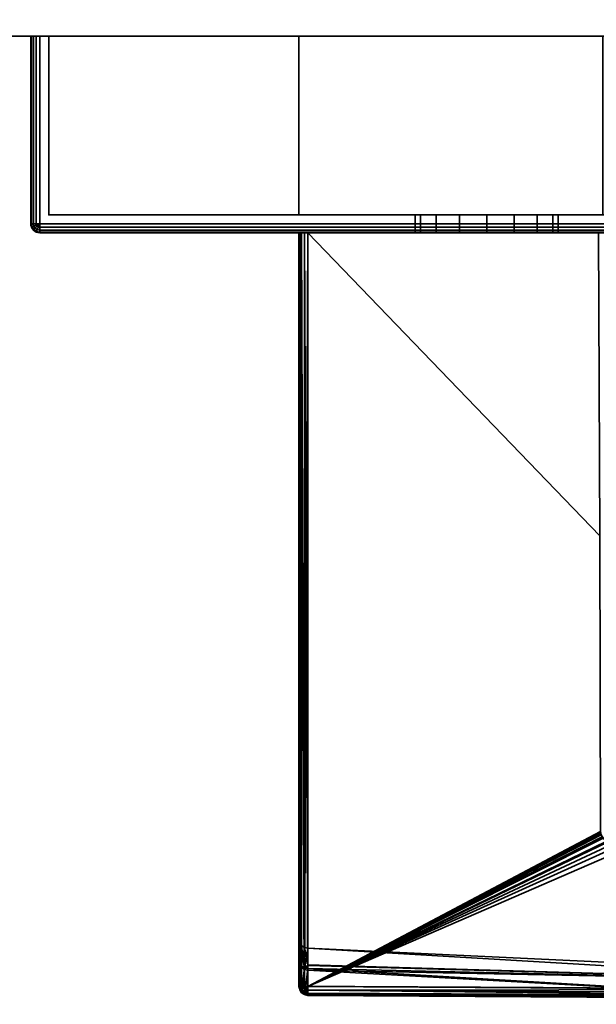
# Model space of a CAD drawing. Header units: millimetres. Extents: x -322 to 8072, y -96 to 57.
# Tile 41 of 256: x 1220 to 1252, y -93 to -38. Entities that reach past the tile are written whole.
import ezdxf

# ---------------------------------------------------------------- set-up
doc = ezdxf.new("R2010")
doc.units = ezdxf.units.MM
doc.layers.add('151', color=7, linetype='Continuous', true_color=0xffffff)

# ---------------------------------------------------------------- blocks, each defined once
blk = doc.blocks.new('UG_SURFACE_012')
at = {"layer": '151', "color": 252, "linetype": 'Continuous', "lineweight": 35}
for points in [[(1128, -26, 2030), (1128, -39.3, 2030), (1872, -39.3, 2030), (1872, -26, 2030)], [(1128, -37.3), (1872, -37.3), (1872, -39.3, 2), (1128, -39.3, 2)], [(1128, -39.3, 2030), (1128, -39.3, 2), (1258, -39.3, 1412), (1258, -39.3, 1900)], [(1128, -39.3, 2), (1872, -39.3, 2), (1742, -39.3, 1412), (1500, -39.3, 1412)], [(1500, -39.3, 1412), (1258, -39.3, 1412), (1128, -39.3, 2)], [(1258, -39.3, 1900), (1742, -39.3, 1900), (1872, -39.3, 2030), (1128, -39.3, 2030)]]:
    blk.add_3dface(points, dxfattribs=at)
blk = doc.blocks.new('UG_SURFACE_021')
at = {"layer": '151', "color": 251, "linetype": 'Continuous', "lineweight": 35}
for points in [[(1220.538, -39.3, 999.809), (1220.538, -49.8, 999.809), (1220.5, -49.8, 1000), (1220.5, -39.3, 1000)], [(1220.5, -49.8, 1050), (1220.5, -39.3, 1050), (1220.5, -39.3, 1000), (1220.5, -49.8, 1000)], [(1220.5, -39.3, 1050), (1220.5, -49.8, 1050), (1220.538, -49.8, 1050.191), (1220.538, -39.3, 1050.191)], [(1221.5, -39.3, 1000.5), (1220.647, -39.3, 999.646), (1220.538, -39.3, 999.809), (1220.5, -39.3, 1000)], [(1220.5, -39.3, 1000), (1220.5, -39.3, 1050), (1221.5, -39.3, 1049.5), (1221.5, -39.3, 1000.5)], [(1220.5, -39.3, 1050), (1220.538, -39.3, 1050.191), (1220.647, -39.3, 1050.354), (1221.5, -39.3, 1049.5)], [(1220.647, -39.3, 999.646), (1220.647, -49.8, 999.646), (1220.538, -49.8, 999.809), (1220.538, -39.3, 999.809)], [(1220.538, -39.3, 1050.191), (1220.538, -49.8, 1050.191), (1220.647, -49.8, 1050.354), (1220.647, -39.3, 1050.354)], [(1220.809, -39.3, 999.538), (1220.809, -49.8, 999.538), (1220.647, -49.8, 999.646), (1220.647, -39.3, 999.646)], [(1220.647, -39.3, 1050.354), (1220.647, -49.8, 1050.354), (1220.809, -49.8, 1050.462), (1220.809, -39.3, 1050.462)], [(1221, -39.3, 999.5), (1220.809, -39.3, 999.538), (1220.647, -39.3, 999.646), (1221.5, -39.3, 1000.5)], [(1221.5, -39.3, 1049.5), (1220.647, -39.3, 1050.354), (1220.809, -39.3, 1050.462), (1221, -39.3, 1050.5)], [(1221, -39.3, 999.5), (1221, -49.8, 999.5), (1220.809, -49.8, 999.538), (1220.809, -39.3, 999.538)], [(1220.809, -39.3, 1050.462), (1220.809, -49.8, 1050.462), (1221, -49.8, 1050.5), (1221, -39.3, 1050.5)], [(1271, -39.3, 999.5), (1271, -49.8, 999.5), (1221, -49.8, 999.5), (1221, -39.3, 999.5)], [(1271, -49.8, 1050.5), (1271, -39.3, 1050.5), (1221, -39.3, 1050.5), (1221, -49.8, 1050.5)], [(1221.5, -39.3, 1000.5), (1270.5, -39.3, 1000.5), (1271, -39.3, 999.5), (1221, -39.3, 999.5)], [(1270.5, -39.3, 1049.5), (1221.5, -39.3, 1049.5), (1221, -39.3, 1050.5), (1271, -39.3, 1050.5)], [(1221.5, -39.3, 1049.5), (1221.5, -49.3, 1049.5), (1221.5, -49.3, 1000.5), (1221.5, -39.3, 1000.5)], [(1270.5, -39.3, 1049.5), (1270.5, -49.3, 1049.5), (1221.5, -49.3, 1049.5), (1221.5, -39.3, 1049.5)], [(1221.5, -39.3, 1000.5), (1221.5, -49.3, 1000.5), (1270.5, -49.3, 1000.5), (1270.5, -39.3, 1000.5)], [(1221.5, -49.3, 1000.5), (1221.5, -49.3, 1049.5), (1242, -49.3, 1032), (1242, -49.3, 1018)], [(1270.5, -49.3, 1000.5), (1221.5, -49.3, 1000.5), (1246, -49.3, 1014), (1247.531, -49.3, 1014.305)], [(1221.5, -49.3, 1000.5), (1243.172, -49.3, 1015.172), (1244.469, -49.3, 1014.305)], [(1221.5, -49.3, 1049.5), (1242.304, -49.3, 1033.531), (1242, -49.3, 1032)], [(1244.469, -49.3, 1014.305), (1246, -49.3, 1014), (1221.5, -49.3, 1000.5)], [(1242, -49.3, 1018), (1242.304, -49.3, 1016.469), (1221.5, -49.3, 1000.5)], [(1221.5, -49.3, 1049.5), (1243.172, -49.3, 1034.828), (1242.304, -49.3, 1033.531)], [(1242.304, -49.3, 1016.469), (1243.172, -49.3, 1015.172), (1221.5, -49.3, 1000.5)], [(1221.5, -49.3, 1049.5), (1246, -49.3, 1036), (1244.469, -49.3, 1035.696)], [(1244.469, -49.3, 1035.696), (1243.172, -49.3, 1034.828), (1221.5, -49.3, 1049.5)], [(1247.531, -49.3, 1035.696), (1246, -49.3, 1036), (1221.5, -49.3, 1049.5), (1270.5, -49.3, 1049.5)], [(1242, -49.3, 1018), (1242, -50.3, 1018), (1242.304, -50.3, 1016.469), (1242.304, -49.3, 1016.469)], [(1242.304, -49.3, 1033.531), (1242.304, -50.3, 1033.531), (1242, -50.3, 1032), (1242, -49.3, 1032)], [(1242, -49.3, 1032), (1242, -50.3, 1032), (1242, -50.3, 1018), (1242, -49.3, 1018)], [(1242.304, -49.3, 1016.469), (1242.304, -50.3, 1016.469), (1243.172, -50.3, 1015.172), (1243.172, -49.3, 1015.172)], [(1243.172, -49.3, 1034.828), (1243.172, -50.3, 1034.828), (1242.304, -50.3, 1033.531), (1242.304, -49.3, 1033.531)], [(1243.172, -49.3, 1015.172), (1243.172, -50.3, 1015.172), (1244.469, -50.3, 1014.305), (1244.469, -49.3, 1014.305)], [(1244.469, -49.3, 1035.696), (1244.469, -50.3, 1035.696), (1243.172, -50.3, 1034.828), (1243.172, -49.3, 1034.828)], [(1244.469, -49.3, 1014.305), (1244.469, -50.3, 1014.305), (1246, -50.3, 1014), (1246, -49.3, 1014)], [(1246, -49.3, 1036), (1246, -50.3, 1036), (1244.469, -50.3, 1035.696), (1244.469, -49.3, 1035.696)], [(1246, -49.3, 1014), (1246, -50.3, 1014), (1247.531, -50.3, 1014.305), (1247.531, -49.3, 1014.305)], [(1247.531, -49.3, 1035.696), (1247.531, -50.3, 1035.696), (1246, -50.3, 1036), (1246, -49.3, 1036)], [(1270.5, -49.3, 1049.5), (1248.828, -49.3, 1034.828), (1247.531, -49.3, 1035.696)], [(1247.531, -49.3, 1014.305), (1248.828, -49.3, 1015.172), (1270.5, -49.3, 1000.5)], [(1247.531, -49.3, 1014.305), (1247.531, -50.3, 1014.305), (1248.828, -50.3, 1015.172), (1248.828, -49.3, 1015.172)], [(1248.828, -49.3, 1034.828), (1248.828, -50.3, 1034.828), (1247.531, -50.3, 1035.696), (1247.531, -49.3, 1035.696)], [(1270.5, -49.3, 1000.5), (1248.828, -49.3, 1015.172), (1249.696, -49.3, 1016.469)], [(1249.696, -49.3, 1033.531), (1248.828, -49.3, 1034.828), (1270.5, -49.3, 1049.5)], [(1248.828, -49.3, 1015.172), (1248.828, -50.3, 1015.172), (1249.696, -50.3, 1016.469), (1249.696, -49.3, 1016.469)], [(1249.696, -49.3, 1033.531), (1249.696, -50.3, 1033.531), (1248.828, -50.3, 1034.828), (1248.828, -49.3, 1034.828)], [(1270.5, -49.3, 1000.5), (1249.696, -49.3, 1016.469), (1250, -49.3, 1018)], [(1250, -49.3, 1032), (1249.696, -49.3, 1033.531), (1270.5, -49.3, 1049.5)], [(1249.696, -49.3, 1016.469), (1249.696, -50.3, 1016.469), (1250, -50.3, 1018), (1250, -49.3, 1018)], [(1250, -49.3, 1032), (1250, -50.3, 1032), (1249.696, -50.3, 1033.531), (1249.696, -49.3, 1033.531)], [(1270.5, -49.3, 1049.5), (1270.5, -49.3, 1000.5), (1250, -49.3, 1018), (1250, -49.3, 1032)], [(1250, -49.3, 1018), (1250, -50.3, 1018), (1250, -50.3, 1032), (1250, -49.3, 1032)], [(1220.538, -49.991, 1000), (1220.5, -49.8, 1000), (1220.538, -49.8, 999.809), (1220.573, -49.977, 999.809)], [(1220.538, -49.991, 1000), (1220.538, -49.991, 1050), (1220.5, -49.8, 1050), (1220.5, -49.8, 1000)], [(1220.573, -49.977, 1050.191), (1220.538, -49.8, 1050.191), (1220.5, -49.8, 1050), (1220.538, -49.991, 1050)], [(1220.573, -49.977, 999.809), (1220.538, -49.8, 999.809), (1220.647, -49.8, 999.646), (1220.673, -49.935, 999.646)], [(1220.673, -49.935, 1050.354), (1220.647, -49.8, 1050.354), (1220.538, -49.8, 1050.191), (1220.573, -49.977, 1050.191)], [(1220.647, -50.154, 1000), (1220.538, -49.991, 1000), (1220.573, -49.977, 999.809), (1220.673, -50.127, 999.809)], [(1220.673, -50.127, 1050.191), (1220.573, -49.977, 1050.191), (1220.538, -49.991, 1050), (1220.647, -50.154, 1050)], [(1220.647, -50.154, 1000), (1220.647, -50.154, 1050), (1220.538, -49.991, 1050), (1220.538, -49.991, 1000)], [(1220.673, -50.127, 999.809), (1220.573, -49.977, 999.809), (1220.673, -49.935, 999.646), (1220.75, -50.05, 999.646)], [(1220.75, -50.05, 1050.354), (1220.673, -49.935, 1050.354), (1220.573, -49.977, 1050.191), (1220.673, -50.127, 1050.191)], [(1220.673, -49.935, 999.646), (1220.647, -49.8, 999.646), (1220.809, -49.8, 999.538), (1220.823, -49.873, 999.538)], [(1220.823, -49.873, 1050.462), (1220.809, -49.8, 1050.462), (1220.647, -49.8, 1050.354), (1220.673, -49.935, 1050.354)], [(1220.75, -50.05, 999.646), (1220.673, -49.935, 999.646), (1220.823, -49.873, 999.538), (1220.865, -49.935, 999.538)], [(1220.865, -49.935, 1050.462), (1220.823, -49.873, 1050.462), (1220.673, -49.935, 1050.354), (1220.75, -50.05, 1050.354)], [(1220.823, -50.227, 999.809), (1220.673, -50.127, 999.809), (1220.75, -50.05, 999.646), (1220.865, -50.127, 999.646)], [(1220.865, -50.127, 1050.354), (1220.75, -50.05, 1050.354), (1220.673, -50.127, 1050.191), (1220.823, -50.227, 1050.191)], [(1220.865, -50.127, 999.646), (1220.75, -50.05, 999.646), (1220.865, -49.935, 999.538), (1220.927, -49.977, 999.538)], [(1220.927, -49.977, 1050.462), (1220.865, -49.935, 1050.462), (1220.75, -50.05, 1050.354), (1220.865, -50.127, 1050.354)], [(1220.823, -49.873, 999.538), (1220.809, -49.8, 999.538), (1221, -49.8, 999.5)], [(1221, -49.8, 1050.5), (1220.809, -49.8, 1050.462), (1220.823, -49.873, 1050.462)], [(1220.865, -49.935, 999.538), (1220.823, -49.873, 999.538), (1221, -49.8, 999.5)], [(1221, -49.8, 1050.5), (1220.823, -49.873, 1050.462), (1220.865, -49.935, 1050.462)], [(1220.927, -49.977, 999.538), (1220.865, -49.935, 999.538), (1221, -49.8, 999.5)], [(1221, -49.8, 1050.5), (1220.865, -49.935, 1050.462), (1220.927, -49.977, 1050.462)], [(1221, -50.154, 999.646), (1220.865, -50.127, 999.646), (1220.927, -49.977, 999.538), (1221, -49.991, 999.538)], [(1221, -49.991, 1050.462), (1220.927, -49.977, 1050.462), (1220.865, -50.127, 1050.354), (1221, -50.154, 1050.354)], [(1221, -49.991, 999.538), (1220.927, -49.977, 999.538), (1221, -49.8, 999.5)], [(1221, -49.8, 1050.5), (1220.927, -49.977, 1050.462), (1221, -49.991, 1050.462)], [(1271, -49.991, 999.538), (1221, -49.991, 999.538), (1221, -49.8, 999.5), (1271, -49.8, 999.5)], [(1221, -49.991, 1050.462), (1271, -49.991, 1050.462), (1271, -49.8, 1050.5), (1221, -49.8, 1050.5)], [(1271, -50.154, 999.646), (1221, -50.154, 999.646), (1221, -49.991, 999.538), (1271, -49.991, 999.538)], [(1221, -50.154, 1050.354), (1271, -50.154, 1050.354), (1271, -49.991, 1050.462), (1221, -49.991, 1050.462)], [(1220.809, -50.262, 1000), (1220.647, -50.154, 1000), (1220.673, -50.127, 999.809), (1220.823, -50.227, 999.809)], [(1220.823, -50.227, 1050.191), (1220.673, -50.127, 1050.191), (1220.647, -50.154, 1050), (1220.809, -50.262, 1050)], [(1220.809, -50.262, 1000), (1220.809, -50.262, 1050), (1220.647, -50.154, 1050), (1220.647, -50.154, 1000)], [(1221, -50.3, 1000), (1220.809, -50.262, 1000), (1220.823, -50.227, 999.809), (1221, -50.262, 999.809)], [(1221, -50.262, 1050.191), (1220.823, -50.227, 1050.191), (1220.809, -50.262, 1050), (1221, -50.3, 1050)], [(1221, -50.3, 1000), (1221, -50.3, 1050), (1220.809, -50.262, 1050), (1220.809, -50.262, 1000)], [(1221, -50.262, 999.809), (1220.823, -50.227, 999.809), (1220.865, -50.127, 999.646), (1221, -50.154, 999.646)], [(1221, -50.154, 1050.354), (1220.865, -50.127, 1050.354), (1220.823, -50.227, 1050.191), (1221, -50.262, 1050.191)], [(1271, -50.262, 999.809), (1221, -50.262, 999.809), (1221, -50.154, 999.646), (1271, -50.154, 999.646)], [(1221, -50.262, 1050.191), (1271, -50.262, 1050.191), (1271, -50.154, 1050.354), (1221, -50.154, 1050.354)], [(1271, -50.3, 1000), (1221, -50.3, 1000), (1221, -50.262, 999.809), (1271, -50.262, 999.809)], [(1221, -50.3, 1050), (1271, -50.3, 1050), (1271, -50.262, 1050.191), (1221, -50.262, 1050.191)], [(1221, -50.3, 1050), (1221, -50.3, 1000), (1242, -50.3, 1018), (1242, -50.3, 1032)], [(1271, -50.3, 1050), (1221, -50.3, 1050), (1246, -50.3, 1036), (1247.531, -50.3, 1035.696)], [(1221, -50.3, 1050), (1243.172, -50.3, 1034.828), (1244.469, -50.3, 1035.696)], [(1221, -50.3, 1000), (1242.304, -50.3, 1016.469), (1242, -50.3, 1018)], [(1244.469, -50.3, 1035.696), (1246, -50.3, 1036), (1221, -50.3, 1050)], [(1242, -50.3, 1032), (1242.304, -50.3, 1033.531), (1221, -50.3, 1050)], [(1221, -50.3, 1000), (1243.172, -50.3, 1015.172), (1242.304, -50.3, 1016.469)], [(1242.304, -50.3, 1033.531), (1243.172, -50.3, 1034.828), (1221, -50.3, 1050)], [(1221, -50.3, 1000), (1271, -50.3, 1000), (1246, -50.3, 1014), (1244.469, -50.3, 1014.305)], [(1244.469, -50.3, 1014.305), (1243.172, -50.3, 1015.172), (1221, -50.3, 1000)], [(1247.531, -50.3, 1014.305), (1246, -50.3, 1014), (1271, -50.3, 1000)], [(1271, -50.3, 1000), (1248.828, -50.3, 1015.172), (1247.531, -50.3, 1014.305)], [(1247.531, -50.3, 1035.696), (1248.828, -50.3, 1034.828), (1271, -50.3, 1050)], [(1271, -50.3, 1050), (1248.828, -50.3, 1034.828), (1249.696, -50.3, 1033.531)], [(1249.696, -50.3, 1016.469), (1248.828, -50.3, 1015.172), (1271, -50.3, 1000)], [(1271, -50.3, 1050), (1249.696, -50.3, 1033.531), (1250, -50.3, 1032)], [(1250, -50.3, 1018), (1249.696, -50.3, 1016.469), (1271, -50.3, 1000)], [(1271, -50.3, 1000), (1271, -50.3, 1050), (1250, -50.3, 1032), (1250, -50.3, 1018)]]:
    blk.add_3dface(points, dxfattribs=at)
blk = doc.blocks.new('UG_SURFACE_022')
at = {"layer": '151', "color": 251, "linetype": 'Continuous', "lineweight": 35}
for points in [[(1220.5, -39.3, 1129), (1220.5, -49.8, 1129), (1220.538, -49.8, 1129.191), (1220.538, -39.3, 1129.191)], [(1220.5, -39.3, 1079), (1220.5, -49.8, 1079), (1220.5, -49.8, 1129), (1220.5, -39.3, 1129)], [(1220.538, -39.3, 1078.809), (1220.538, -49.8, 1078.809), (1220.5, -49.8, 1079), (1220.5, -39.3, 1079)], [(1221.5, -39.3, 1128.5), (1221.5, -39.3, 1079.5), (1220.5, -39.3, 1079), (1220.5, -39.3, 1129)], [(1221.5, -39.3, 1079.5), (1220.647, -39.3, 1078.646), (1220.538, -39.3, 1078.809), (1220.5, -39.3, 1079)], [(1220.5, -39.3, 1129), (1220.538, -39.3, 1129.191), (1220.647, -39.3, 1129.354), (1221.5, -39.3, 1128.5)], [(1220.538, -39.3, 1129.191), (1220.538, -49.8, 1129.191), (1220.647, -49.8, 1129.354), (1220.647, -39.3, 1129.354)], [(1220.647, -39.3, 1078.646), (1220.647, -49.8, 1078.646), (1220.538, -49.8, 1078.809), (1220.538, -39.3, 1078.809)], [(1220.647, -39.3, 1129.354), (1220.647, -49.8, 1129.354), (1220.809, -49.8, 1129.462), (1220.809, -39.3, 1129.462)], [(1220.809, -39.3, 1078.538), (1220.809, -49.8, 1078.538), (1220.647, -49.8, 1078.646), (1220.647, -39.3, 1078.646)], [(1221, -39.3, 1078.5), (1220.809, -39.3, 1078.538), (1220.647, -39.3, 1078.646), (1221.5, -39.3, 1079.5)], [(1221.5, -39.3, 1128.5), (1220.647, -39.3, 1129.354), (1220.809, -39.3, 1129.462), (1221, -39.3, 1129.5)], [(1220.809, -39.3, 1129.462), (1220.809, -49.8, 1129.462), (1221, -49.8, 1129.5), (1221, -39.3, 1129.5)], [(1221, -39.3, 1078.5), (1221, -49.8, 1078.5), (1220.809, -49.8, 1078.538), (1220.809, -39.3, 1078.538)], [(1221, -39.3, 1129.5), (1221, -49.8, 1129.5), (1271, -49.8, 1129.5), (1271, -39.3, 1129.5)], [(1271, -39.3, 1078.5), (1271, -49.8, 1078.5), (1221, -49.8, 1078.5), (1221, -39.3, 1078.5)], [(1221.5, -39.3, 1079.5), (1270.5, -39.3, 1079.5), (1271, -39.3, 1078.5), (1221, -39.3, 1078.5)], [(1270.5, -39.3, 1128.5), (1221.5, -39.3, 1128.5), (1221, -39.3, 1129.5), (1271, -39.3, 1129.5)], [(1221.5, -39.3, 1128.5), (1221.5, -49.3, 1128.5), (1221.5, -49.3, 1079.5), (1221.5, -39.3, 1079.5)], [(1270.5, -39.3, 1128.5), (1270.5, -49.3, 1128.5), (1221.5, -49.3, 1128.5), (1221.5, -39.3, 1128.5)], [(1221.5, -39.3, 1079.5), (1221.5, -49.3, 1079.5), (1270.5, -49.3, 1079.5), (1270.5, -39.3, 1079.5)], [(1235.5, -49.3, 1115), (1252.5, -49.3, 1115), (1252.5, -39.3, 1115), (1235.5, -39.3, 1115)], [(1235.5, -39.3, 1093), (1255.12, -39.3, 1104.029), (1254.663, -39.3, 1098.1)], [(1235.5, -39.3, 1093), (1254.513, -39.3, 1109.114), (1255.328, -39.3, 1106.728), (1255.12, -39.3, 1104.029)], [(1235.5, -39.3, 1093), (1235.5, -39.3, 1115), (1252.5, -39.3, 1115), (1254.513, -39.3, 1109.114)], [(1254.663, -39.3, 1098.1), (1254.656, -39.3, 1098.013), (1252.5, -39.3, 1093), (1235.5, -39.3, 1093)], [(1235.5, -49.3, 1093), (1235.5, -49.3, 1115), (1235.5, -39.3, 1115), (1235.5, -39.3, 1093)], [(1252.5, -49.3, 1093), (1235.5, -49.3, 1093), (1235.5, -39.3, 1093), (1252.5, -39.3, 1093)], [(1270.5, -49.3, 1079.5), (1221.5, -49.3, 1079.5), (1235.5, -49.3, 1093), (1252.5, -49.3, 1093)], [(1221.5, -49.3, 1079.5), (1221.5, -49.3, 1128.5), (1235.5, -49.3, 1115), (1235.5, -49.3, 1093)], [(1221.5, -49.3, 1128.5), (1270.5, -49.3, 1128.5), (1252.5, -49.3, 1115), (1235.5, -49.3, 1115)], [(1220.573, -49.977, 1129.191), (1220.538, -49.8, 1129.191), (1220.5, -49.8, 1129), (1220.538, -49.991, 1129)], [(1220.538, -49.991, 1079), (1220.538, -49.991, 1129), (1220.5, -49.8, 1129), (1220.5, -49.8, 1079)], [(1220.538, -49.991, 1079), (1220.5, -49.8, 1079), (1220.538, -49.8, 1078.809), (1220.573, -49.977, 1078.809)], [(1220.673, -49.935, 1129.354), (1220.647, -49.8, 1129.354), (1220.538, -49.8, 1129.191), (1220.573, -49.977, 1129.191)], [(1220.573, -49.977, 1078.809), (1220.538, -49.8, 1078.809), (1220.647, -49.8, 1078.646), (1220.673, -49.935, 1078.646)], [(1220.673, -50.127, 1129.191), (1220.573, -49.977, 1129.191), (1220.538, -49.991, 1129), (1220.647, -50.154, 1129)], [(1220.647, -50.154, 1079), (1220.538, -49.991, 1079), (1220.573, -49.977, 1078.809), (1220.673, -50.127, 1078.809)], [(1220.647, -50.154, 1079), (1220.647, -50.154, 1129), (1220.538, -49.991, 1129), (1220.538, -49.991, 1079)], [(1220.75, -50.05, 1129.354), (1220.673, -49.935, 1129.354), (1220.573, -49.977, 1129.191), (1220.673, -50.127, 1129.191)], [(1220.673, -50.127, 1078.809), (1220.573, -49.977, 1078.809), (1220.673, -49.935, 1078.646), (1220.75, -50.05, 1078.646)], [(1220.823, -49.873, 1129.462), (1220.809, -49.8, 1129.462), (1220.647, -49.8, 1129.354), (1220.673, -49.935, 1129.354)], [(1220.673, -49.935, 1078.646), (1220.647, -49.8, 1078.646), (1220.809, -49.8, 1078.538), (1220.823, -49.873, 1078.538)], [(1220.865, -49.935, 1129.462), (1220.823, -49.873, 1129.462), (1220.673, -49.935, 1129.354), (1220.75, -50.05, 1129.354)], [(1220.75, -50.05, 1078.646), (1220.673, -49.935, 1078.646), (1220.823, -49.873, 1078.538), (1220.865, -49.935, 1078.538)], [(1220.865, -50.127, 1129.354), (1220.75, -50.05, 1129.354), (1220.673, -50.127, 1129.191), (1220.823, -50.227, 1129.191)], [(1220.823, -50.227, 1078.809), (1220.673, -50.127, 1078.809), (1220.75, -50.05, 1078.646), (1220.865, -50.127, 1078.646)], [(1220.927, -49.977, 1129.462), (1220.865, -49.935, 1129.462), (1220.75, -50.05, 1129.354), (1220.865, -50.127, 1129.354)], [(1220.865, -50.127, 1078.646), (1220.75, -50.05, 1078.646), (1220.865, -49.935, 1078.538), (1220.927, -49.977, 1078.538)], [(1221, -49.8, 1129.5), (1220.809, -49.8, 1129.462), (1220.823, -49.873, 1129.462)], [(1220.823, -49.873, 1078.538), (1220.809, -49.8, 1078.538), (1221, -49.8, 1078.5)], [(1221, -49.8, 1129.5), (1220.823, -49.873, 1129.462), (1220.865, -49.935, 1129.462)], [(1220.865, -49.935, 1078.538), (1220.823, -49.873, 1078.538), (1221, -49.8, 1078.5)], [(1221, -49.8, 1129.5), (1220.865, -49.935, 1129.462), (1220.927, -49.977, 1129.462)], [(1220.927, -49.977, 1078.538), (1220.865, -49.935, 1078.538), (1221, -49.8, 1078.5)], [(1221, -49.991, 1129.462), (1220.927, -49.977, 1129.462), (1220.865, -50.127, 1129.354), (1221, -50.154, 1129.354)], [(1221, -50.154, 1078.646), (1220.865, -50.127, 1078.646), (1220.927, -49.977, 1078.538), (1221, -49.991, 1078.538)], [(1221, -49.8, 1129.5), (1220.927, -49.977, 1129.462), (1221, -49.991, 1129.462)], [(1221, -49.991, 1078.538), (1220.927, -49.977, 1078.538), (1221, -49.8, 1078.5)], [(1221, -49.991, 1129.462), (1271, -49.991, 1129.462), (1271, -49.8, 1129.5), (1221, -49.8, 1129.5)], [(1271, -49.991, 1078.538), (1221, -49.991, 1078.538), (1221, -49.8, 1078.5), (1271, -49.8, 1078.5)], [(1221, -50.154, 1129.354), (1271, -50.154, 1129.354), (1271, -49.991, 1129.462), (1221, -49.991, 1129.462)], [(1271, -50.154, 1078.646), (1221, -50.154, 1078.646), (1221, -49.991, 1078.538), (1271, -49.991, 1078.538)], [(1220.823, -50.227, 1129.191), (1220.673, -50.127, 1129.191), (1220.647, -50.154, 1129), (1220.809, -50.262, 1129)], [(1220.809, -50.262, 1079), (1220.647, -50.154, 1079), (1220.673, -50.127, 1078.809), (1220.823, -50.227, 1078.809)], [(1220.809, -50.262, 1079), (1220.809, -50.262, 1129), (1220.647, -50.154, 1129), (1220.647, -50.154, 1079)], [(1221, -50.262, 1129.191), (1220.823, -50.227, 1129.191), (1220.809, -50.262, 1129), (1221, -50.3, 1129)], [(1221, -50.3, 1079), (1220.809, -50.262, 1079), (1220.823, -50.227, 1078.809), (1221, -50.262, 1078.809)], [(1221, -50.3, 1079), (1221, -50.3, 1129), (1220.809, -50.262, 1129), (1220.809, -50.262, 1079)], [(1221, -50.154, 1129.354), (1220.865, -50.127, 1129.354), (1220.823, -50.227, 1129.191), (1221, -50.262, 1129.191)], [(1221, -50.262, 1078.809), (1220.823, -50.227, 1078.809), (1220.865, -50.127, 1078.646), (1221, -50.154, 1078.646)], [(1221, -50.262, 1129.191), (1271, -50.262, 1129.191), (1271, -50.154, 1129.354), (1221, -50.154, 1129.354)], [(1271, -50.262, 1078.809), (1221, -50.262, 1078.809), (1221, -50.154, 1078.646), (1271, -50.154, 1078.646)], [(1221, -50.3, 1129), (1271, -50.3, 1129), (1271, -50.262, 1129.191), (1221, -50.262, 1129.191)], [(1271, -50.3, 1079), (1221, -50.3, 1079), (1221, -50.262, 1078.809), (1271, -50.262, 1078.809)], [(1271, -50.3, 1129), (1221, -50.3, 1129), (1236, -50.3, 1115), (1252.256, -50.3, 1115)], [(1221, -50.3, 1129), (1235.809, -50.3, 1114.962), (1236, -50.3, 1115)], [(1221, -50.3, 1129), (1235.538, -50.3, 1114.691), (1235.646, -50.3, 1114.854)], [(1221, -50.3, 1129), (1221, -50.3, 1079), (1235.5, -50.3, 1093.5), (1235.5, -50.3, 1114.5)], [(1235.646, -50.3, 1114.854), (1235.809, -50.3, 1114.962), (1221, -50.3, 1129)], [(1221, -50.3, 1079), (1235.538, -50.3, 1093.309), (1235.5, -50.3, 1093.5)], [(1235.5, -50.3, 1114.5), (1235.538, -50.3, 1114.691), (1221, -50.3, 1129)], [(1221, -50.3, 1079), (1235.809, -50.3, 1093.038), (1235.646, -50.3, 1093.146)], [(1235.646, -50.3, 1093.146), (1235.538, -50.3, 1093.309), (1221, -50.3, 1079)], [(1221, -50.3, 1079), (1271, -50.3, 1079), (1252.256, -50.3, 1093), (1236, -50.3, 1093)], [(1236, -50.3, 1093), (1235.809, -50.3, 1093.038), (1221, -50.3, 1079)], [(1235.5, -50.3, 1114.5), (1235.5, -89.811, 1104), (1235.5, -91.065, 1111.36)], [(1235.5, -50.3, 1093.5), (1235.5, -92.446, 1093.5), (1235.5, -90.965, 1096.93)], [(1235.5, -90.965, 1096.93), (1235.5, -89.811, 1104), (1235.5, -50.3, 1114.5), (1235.5, -50.3, 1093.5)], [(1235.5, -91.065, 1111.36), (1235.5, -92.446, 1114.5), (1235.5, -50.3, 1114.5)], [(1235.5, -50.3, 1114.5), (1235.5, -92.446, 1114.5), (1235.526, -92.446, 1114.66)], [(1235.526, -92.446, 1114.66), (1235.538, -50.3, 1114.691), (1235.5, -50.3, 1114.5)], [(1235.5, -50.3, 1093.5), (1235.538, -50.3, 1093.309), (1235.526, -92.446, 1093.34)], [(1235.526, -92.446, 1093.34), (1235.5, -92.446, 1093.5), (1235.5, -50.3, 1093.5)], [(1235.526, -92.446, 1114.66), (1235.543, -92.446, 1114.688), (1235.538, -50.3, 1114.691)], [(1235.538, -50.3, 1093.309), (1235.543, -92.446, 1093.312), (1235.526, -92.446, 1093.34)], [(1235.538, -50.3, 1114.691), (1235.543, -92.446, 1114.688), (1235.631, -92.446, 1114.837)], [(1235.631, -92.446, 1114.837), (1235.646, -50.3, 1114.854), (1235.538, -50.3, 1114.691)], [(1235.631, -92.446, 1093.163), (1235.538, -50.3, 1093.309), (1235.646, -50.3, 1093.146)], [(1235.631, -92.446, 1093.163), (1235.543, -92.446, 1093.312), (1235.538, -50.3, 1093.309)], [(1235.631, -92.446, 1114.837), (1235.649, -92.446, 1114.85), (1235.646, -50.3, 1114.854)], [(1235.646, -50.3, 1093.146), (1235.649, -92.446, 1093.15), (1235.631, -92.446, 1093.163)], [(1235.646, -50.3, 1114.854), (1235.649, -92.446, 1114.85), (1235.798, -92.446, 1114.958)], [(1235.798, -92.446, 1114.958), (1235.809, -50.3, 1114.962), (1235.646, -50.3, 1114.854)], [(1235.798, -92.446, 1093.042), (1235.646, -50.3, 1093.146), (1235.809, -50.3, 1093.038)], [(1235.798, -92.446, 1093.042), (1235.649, -92.446, 1093.15), (1235.646, -50.3, 1093.146)], [(1235.798, -92.446, 1114.958), (1235.809, -92.446, 1114.96), (1235.809, -50.3, 1114.962)], [(1235.809, -50.3, 1093.038), (1235.809, -92.446, 1093.04), (1235.798, -92.446, 1093.042)], [(1236, -92.446, 1115), (1236, -50.3, 1115), (1235.809, -50.3, 1114.962)], [(1235.809, -50.3, 1114.962), (1235.809, -92.446, 1114.96), (1236, -92.446, 1115)], [(1235.809, -92.446, 1093.04), (1235.809, -50.3, 1093.038), (1236, -50.3, 1093)], [(1236, -50.3, 1093), (1236, -92.446, 1093), (1235.809, -92.446, 1093.04)], [(1236, -50.3, 1115), (1236, -92.446, 1115), (1252.364, -83.789, 1115), (1252.316, -67.253, 1115)], [(1252.316, -67.253, 1115), (1252.256, -50.3, 1115), (1236, -50.3, 1115)], [(1236, -50.3, 1093), (1252.256, -50.3, 1093), (1252.316, -67.253, 1093)], [(1252.316, -67.253, 1093), (1252.364, -83.789, 1093), (1236, -92.446, 1093), (1236, -50.3, 1093)], [(1236, -92.446, 1115), (1252.379, -83.912, 1115), (1252.364, -83.789, 1115)], [(1252.364, -83.789, 1093), (1252.372, -83.88, 1093), (1236, -92.446, 1093)], [(1252.372, -83.88, 1093), (1252.396, -83.967, 1093), (1236, -92.446, 1093)], [(1236, -92.446, 1115), (1252.455, -84.087, 1115), (1252.379, -83.912, 1115)], [(1252.396, -83.967, 1093), (1252.506, -84.159, 1093), (1236, -92.446, 1093)], [(1252.688, -84.334, 1115), (1252.455, -84.087, 1115), (1236, -92.446, 1115)], [(1236, -92.446, 1093), (1252.506, -84.159, 1093), (1252.756, -84.382, 1093)], [(1236, -92.446, 1115), (1252.979, -84.505, 1115), (1252.688, -84.334, 1115)], [(1236, -92.446, 1093), (1252.756, -84.382, 1093), (1253.286, -84.618, 1093)], [(1253.828, -84.711, 1115), (1252.979, -84.505, 1115), (1236, -92.446, 1115)], [(1264.068, -92.621, 1093), (1236, -92.446, 1093), (1253.286, -84.618, 1093), (1253.828, -84.711, 1093)], [(1273.836, -86.142, 1115), (1253.828, -84.711, 1115), (1236, -92.446, 1115), (1264.068, -92.621, 1115)], [(1235.5, -91.065, 1111.36), (1235.5, -89.811, 1104), (1235.537, -90, 1104)], [(1235.537, -90, 1104), (1235.5, -89.811, 1104), (1235.5, -90.965, 1096.93)], [(1235.5, -90.965, 1096.93), (1235.537, -91.145, 1096.99), (1235.537, -90, 1104)], [(1235.537, -90, 1104), (1235.537, -91.244, 1111.297), (1235.5, -91.065, 1111.36)], [(1235.537, -90, 1104), (1235.642, -90.161, 1104), (1235.644, -91.396, 1111.244)], [(1235.644, -91.396, 1111.244), (1235.537, -91.244, 1111.297), (1235.537, -90, 1104)], [(1235.642, -90.161, 1104), (1235.537, -90, 1104), (1235.537, -91.145, 1096.99)], [(1235.537, -91.145, 1096.99), (1235.644, -91.298, 1097.041), (1235.642, -90.161, 1104)], [(1235.642, -90.161, 1104), (1235.801, -90.27, 1104), (1235.804, -91.499, 1111.208)], [(1235.804, -91.499, 1111.208), (1235.644, -91.396, 1111.244), (1235.642, -90.161, 1104)], [(1235.801, -90.27, 1104), (1235.642, -90.161, 1104), (1235.644, -91.298, 1097.041)], [(1235.644, -91.298, 1097.041), (1235.804, -91.401, 1097.076), (1235.801, -90.27, 1104)], [(1235.801, -90.27, 1104), (1235.804, -91.401, 1097.076), (1235.992, -91.24, 1098.31)], [(1235.992, -91.24, 1098.31), (1235.988, -90.311, 1104), (1235.801, -90.27, 1104)], [(1235.804, -91.499, 1111.208), (1235.988, -90.311, 1104), (1235.992, -91.279, 1109.683)], [(1235.988, -90.311, 1104), (1267.301, -91.775, 1104), (1267.232, -92.155, 1109.564)], [(1267.232, -92.155, 1109.564), (1235.992, -91.279, 1109.683), (1235.988, -90.311, 1104)], [(1235.988, -90.311, 1104), (1235.992, -91.24, 1098.31), (1267.232, -92.155, 1098.436)], [(1267.301, -91.775, 1104), (1235.988, -90.311, 1104), (1235.988, -90.311, 1104)], [(1267.232, -92.155, 1098.436), (1267.301, -91.775, 1104), (1235.988, -90.311, 1104)], [(1235.5, -90.965, 1096.93), (1235.5, -92.446, 1093.5), (1235.519, -92.529, 1093.544)], [(1235.537, -91.145, 1096.99), (1235.5, -90.965, 1096.93), (1235.519, -92.529, 1093.544)], [(1235.519, -92.529, 1114.455), (1235.5, -91.065, 1111.36), (1235.537, -91.244, 1111.297)], [(1235.519, -92.529, 1114.455), (1235.5, -92.446, 1114.5), (1235.5, -91.065, 1111.36)], [(1235.519, -92.529, 1093.544), (1235.538, -92.615, 1093.59), (1235.537, -91.145, 1096.99)], [(1235.537, -91.244, 1111.297), (1235.538, -92.615, 1114.41), (1235.519, -92.529, 1114.455)], [(1235.537, -91.145, 1096.99), (1235.538, -92.615, 1093.59), (1235.55, -92.631, 1093.599)], [(1235.644, -91.298, 1097.041), (1235.537, -91.145, 1096.99), (1235.55, -92.631, 1093.599)], [(1235.55, -92.631, 1114.401), (1235.537, -91.244, 1111.297), (1235.644, -91.396, 1111.244)], [(1235.55, -92.631, 1114.401), (1235.538, -92.615, 1114.41), (1235.537, -91.244, 1111.297)], [(1235.55, -92.631, 1093.599), (1235.646, -92.758, 1093.667), (1235.644, -91.298, 1097.041)], [(1235.644, -91.396, 1111.244), (1235.646, -92.758, 1114.333), (1235.55, -92.631, 1114.401)], [(1235.804, -91.401, 1097.076), (1235.644, -91.298, 1097.041), (1235.646, -92.758, 1093.667)], [(1235.646, -92.758, 1114.333), (1235.644, -91.396, 1111.244), (1235.804, -91.499, 1111.208)], [(1235.804, -91.401, 1097.076), (1235.993, -91.439, 1097.089), (1235.992, -91.24, 1098.31)], [(1235.992, -91.279, 1109.683), (1235.993, -91.536, 1111.195), (1235.804, -91.499, 1111.208)], [(1267.232, -92.155, 1098.436), (1235.992, -91.24, 1098.31), (1235.993, -91.439, 1097.089)], [(1235.993, -91.536, 1111.195), (1235.992, -91.279, 1109.683), (1267.232, -92.155, 1109.564)], [(1235.646, -92.758, 1093.667), (1235.808, -92.853, 1093.718), (1235.804, -91.401, 1097.076)], [(1235.804, -91.499, 1111.208), (1235.808, -92.853, 1114.282), (1235.646, -92.758, 1114.333)], [(1235.804, -91.401, 1097.076), (1235.808, -92.853, 1093.718), (1235.828, -92.857, 1093.72)], [(1235.993, -91.439, 1097.089), (1235.804, -91.401, 1097.076), (1235.828, -92.857, 1093.72)], [(1235.828, -92.857, 1114.28), (1235.804, -91.499, 1111.208), (1235.993, -91.536, 1111.195)], [(1235.828, -92.857, 1114.28), (1235.808, -92.853, 1114.282), (1235.804, -91.499, 1111.208)], [(1235.828, -92.857, 1093.72), (1235.998, -92.887, 1093.736), (1235.993, -91.439, 1097.089)], [(1235.993, -91.536, 1111.195), (1235.998, -92.887, 1114.264), (1235.828, -92.857, 1114.28)], [(1235.993, -91.439, 1097.089), (1235.998, -92.887, 1093.736), (1264.064, -93.1, 1093.644)], [(1264.064, -93.1, 1093.644), (1267.232, -92.155, 1098.436), (1235.993, -91.439, 1097.089)], [(1235.993, -91.536, 1111.195), (1267.232, -92.155, 1109.564), (1264.064, -93.1, 1114.356)], [(1264.064, -93.1, 1114.356), (1235.998, -92.887, 1114.264), (1235.993, -91.536, 1111.195)], [(1235.562, -92.627, 1114.66), (1235.526, -92.446, 1114.66), (1235.5, -92.446, 1114.5)], [(1235.5, -92.446, 1114.5), (1235.519, -92.529, 1114.455), (1235.562, -92.627, 1114.66)], [(1235.562, -92.627, 1093.34), (1235.519, -92.529, 1093.544), (1235.5, -92.446, 1093.5)], [(1235.5, -92.446, 1093.5), (1235.526, -92.446, 1093.34), (1235.562, -92.627, 1093.34)], [(1235.543, -92.446, 1114.688), (1235.526, -92.446, 1114.66), (1235.562, -92.627, 1114.66)], [(1235.562, -92.627, 1093.34), (1235.526, -92.446, 1093.34), (1235.543, -92.446, 1093.312)], [(1235.562, -92.627, 1114.66), (1235.659, -92.587, 1114.837), (1235.631, -92.446, 1114.837), (1235.543, -92.446, 1114.688)], [(1235.543, -92.446, 1093.312), (1235.631, -92.446, 1093.163), (1235.659, -92.587, 1093.163), (1235.562, -92.627, 1093.34)], [(1235.649, -92.446, 1114.85), (1235.631, -92.446, 1114.837), (1235.659, -92.587, 1114.837)], [(1235.659, -92.587, 1093.163), (1235.631, -92.446, 1093.163), (1235.649, -92.446, 1093.15)], [(1235.659, -92.587, 1114.837), (1235.814, -92.523, 1114.958), (1235.798, -92.446, 1114.958), (1235.649, -92.446, 1114.85)], [(1235.649, -92.446, 1093.15), (1235.798, -92.446, 1093.042), (1235.814, -92.523, 1093.042), (1235.659, -92.587, 1093.163)], [(1235.809, -92.446, 1114.96), (1235.798, -92.446, 1114.958), (1235.814, -92.523, 1114.958)], [(1235.814, -92.523, 1093.042), (1235.798, -92.446, 1093.042), (1235.809, -92.446, 1093.04)], [(1235.814, -92.523, 1114.958), (1236, -92.446, 1115), (1235.809, -92.446, 1114.96)], [(1235.809, -92.446, 1093.04), (1236, -92.446, 1093), (1235.814, -92.523, 1093.042)], [(1236, -92.446, 1115), (1235.814, -92.523, 1114.958), (1235.857, -92.589, 1114.958)], [(1235.857, -92.589, 1093.042), (1235.814, -92.523, 1093.042), (1236, -92.446, 1093)], [(1236, -92.446, 1115), (1235.857, -92.589, 1114.958), (1235.922, -92.632, 1114.958)], [(1235.922, -92.632, 1093.042), (1235.857, -92.589, 1093.042), (1236, -92.446, 1093)], [(1235.999, -92.647, 1114.958), (1236, -92.446, 1115), (1235.922, -92.632, 1114.958)], [(1235.922, -92.632, 1093.042), (1236, -92.446, 1093), (1235.999, -92.647, 1093.042)], [(1264.068, -92.621, 1115), (1236, -92.446, 1115), (1235.999, -92.647, 1114.958)], [(1235.999, -92.647, 1093.042), (1236, -92.446, 1093), (1264.068, -92.621, 1093)], [(1235.54, -92.637, 1114.455), (1235.519, -92.529, 1114.455), (1235.538, -92.615, 1114.41)], [(1235.519, -92.529, 1114.455), (1235.54, -92.637, 1114.455), (1235.562, -92.627, 1114.66)], [(1235.562, -92.627, 1093.34), (1235.54, -92.637, 1093.544), (1235.519, -92.529, 1093.544)], [(1235.538, -92.615, 1093.59), (1235.519, -92.529, 1093.544), (1235.54, -92.637, 1093.544)], [(1235.538, -92.615, 1114.41), (1235.55, -92.631, 1114.401), (1235.54, -92.637, 1114.455)], [(1235.54, -92.637, 1093.544), (1235.55, -92.631, 1093.599), (1235.538, -92.615, 1093.59)], [(1235.664, -92.781, 1114.66), (1235.562, -92.627, 1114.66), (1235.54, -92.637, 1114.455), (1235.647, -92.798, 1114.455)], [(1235.647, -92.798, 1093.544), (1235.54, -92.637, 1093.544), (1235.562, -92.627, 1093.34), (1235.664, -92.781, 1093.34)], [(1235.647, -92.798, 1114.455), (1235.54, -92.637, 1114.455), (1235.55, -92.631, 1114.401)], [(1235.55, -92.631, 1093.599), (1235.54, -92.637, 1093.544), (1235.647, -92.798, 1093.544)], [(1235.55, -92.631, 1114.401), (1235.646, -92.758, 1114.333), (1235.647, -92.798, 1114.455)], [(1235.647, -92.798, 1093.544), (1235.646, -92.758, 1093.667), (1235.55, -92.631, 1093.599)], [(1235.739, -92.707, 1114.837), (1235.659, -92.587, 1114.837), (1235.562, -92.627, 1114.66), (1235.664, -92.781, 1114.66)], [(1235.664, -92.781, 1093.34), (1235.562, -92.627, 1093.34), (1235.659, -92.587, 1093.163), (1235.739, -92.707, 1093.163)], [(1235.647, -92.798, 1114.455), (1235.646, -92.758, 1114.333), (1235.808, -92.853, 1114.282)], [(1235.808, -92.853, 1093.718), (1235.646, -92.758, 1093.667), (1235.647, -92.798, 1093.544)], [(1235.818, -92.883, 1114.66), (1235.664, -92.781, 1114.66), (1235.647, -92.798, 1114.455), (1235.808, -92.906, 1114.455)], [(1235.808, -92.906, 1093.544), (1235.647, -92.798, 1093.544), (1235.664, -92.781, 1093.34), (1235.818, -92.883, 1093.34)], [(1235.808, -92.853, 1114.282), (1235.808, -92.906, 1114.455), (1235.647, -92.798, 1114.455)], [(1235.647, -92.798, 1093.544), (1235.808, -92.906, 1093.544), (1235.808, -92.853, 1093.718)], [(1235.857, -92.589, 1114.958), (1235.814, -92.523, 1114.958), (1235.659, -92.587, 1114.837), (1235.739, -92.707, 1114.837)], [(1235.739, -92.707, 1093.163), (1235.659, -92.587, 1093.163), (1235.814, -92.523, 1093.042), (1235.857, -92.589, 1093.042)], [(1235.858, -92.787, 1114.837), (1235.739, -92.707, 1114.837), (1235.664, -92.781, 1114.66), (1235.818, -92.883, 1114.66)], [(1235.818, -92.883, 1093.34), (1235.664, -92.781, 1093.34), (1235.739, -92.707, 1093.163), (1235.858, -92.787, 1093.163)], [(1235.922, -92.632, 1114.958), (1235.857, -92.589, 1114.958), (1235.739, -92.707, 1114.837), (1235.858, -92.787, 1114.837)], [(1235.858, -92.787, 1093.163), (1235.739, -92.707, 1093.163), (1235.857, -92.589, 1093.042), (1235.922, -92.632, 1093.042)], [(1235.808, -92.853, 1114.282), (1235.828, -92.857, 1114.28), (1235.808, -92.906, 1114.455)], [(1235.808, -92.906, 1093.544), (1235.828, -92.857, 1093.72), (1235.808, -92.853, 1093.718)], [(1235.998, -92.943, 1114.456), (1235.808, -92.906, 1114.455), (1235.828, -92.857, 1114.28)], [(1235.828, -92.857, 1093.72), (1235.808, -92.906, 1093.544), (1235.998, -92.943, 1093.544)], [(1235.998, -92.919, 1114.66), (1235.818, -92.883, 1114.66), (1235.808, -92.906, 1114.455)], [(1235.998, -92.945, 1093.54), (1235.808, -92.906, 1093.544), (1235.818, -92.883, 1093.34)], [(1235.808, -92.906, 1114.455), (1235.998, -92.945, 1114.46), (1235.998, -92.919, 1114.66)], [(1235.808, -92.906, 1114.455), (1235.998, -92.943, 1114.456), (1235.998, -92.945, 1114.46)], [(1235.998, -92.945, 1093.54), (1235.998, -92.943, 1093.544), (1235.808, -92.906, 1093.544)], [(1235.858, -92.787, 1114.837), (1235.818, -92.883, 1114.66), (1235.998, -92.919, 1114.664)], [(1235.818, -92.883, 1093.34), (1235.858, -92.787, 1093.163), (1235.999, -92.815, 1093.163)], [(1235.999, -92.815, 1093.163), (1235.998, -92.919, 1093.336), (1235.818, -92.883, 1093.34)], [(1235.818, -92.883, 1114.66), (1235.998, -92.919, 1114.66), (1235.998, -92.919, 1114.664)], [(1235.818, -92.883, 1093.34), (1235.998, -92.919, 1093.336), (1235.998, -92.945, 1093.54)], [(1235.828, -92.857, 1114.28), (1235.998, -92.887, 1114.264), (1235.998, -92.943, 1114.456)], [(1235.998, -92.943, 1093.544), (1235.998, -92.887, 1093.736), (1235.828, -92.857, 1093.72)], [(1235.999, -92.648, 1114.957), (1235.922, -92.632, 1114.958), (1235.858, -92.787, 1114.837)], [(1235.858, -92.787, 1093.163), (1235.922, -92.632, 1093.042), (1235.999, -92.648, 1093.043)], [(1235.858, -92.787, 1114.837), (1235.999, -92.814, 1114.839), (1235.999, -92.648, 1114.957)], [(1235.999, -92.648, 1093.043), (1235.999, -92.814, 1093.161), (1235.858, -92.787, 1093.163)], [(1235.998, -92.919, 1114.664), (1235.999, -92.814, 1114.839), (1235.858, -92.787, 1114.837)], [(1235.999, -92.814, 1093.161), (1235.999, -92.815, 1093.163), (1235.858, -92.787, 1093.163)], [(1235.922, -92.632, 1114.958), (1235.999, -92.648, 1114.957), (1235.999, -92.647, 1114.958)], [(1235.999, -92.647, 1093.042), (1235.999, -92.648, 1093.043), (1235.922, -92.632, 1093.042)], [(1235.999, -92.814, 1114.839), (1235.998, -92.919, 1114.664), (1264.064, -93.07, 1114.719)], [(1264.064, -93.07, 1093.281), (1235.998, -92.919, 1093.336), (1235.999, -92.815, 1093.163)], [(1235.998, -92.943, 1114.456), (1235.998, -92.887, 1114.264), (1264.064, -93.1, 1114.356)], [(1264.064, -93.1, 1093.644), (1235.998, -92.887, 1093.736), (1235.998, -92.943, 1093.544)], [(1264.064, -93.07, 1114.719), (1235.998, -92.919, 1114.664), (1235.998, -92.919, 1114.66)], [(1235.998, -92.919, 1114.66), (1264.064, -93.119, 1114.54), (1264.064, -93.07, 1114.719)], [(1235.998, -92.919, 1114.66), (1235.998, -92.945, 1114.46), (1264.064, -93.119, 1114.54)], [(1235.998, -92.919, 1093.336), (1264.064, -93.07, 1093.281), (1264.064, -93.119, 1093.46)], [(1264.064, -93.119, 1093.46), (1235.998, -92.945, 1093.54), (1235.998, -92.919, 1093.336)], [(1235.998, -92.945, 1114.46), (1235.998, -92.943, 1114.456), (1264.064, -93.1, 1114.356)], [(1264.064, -93.1, 1093.644), (1235.998, -92.943, 1093.544), (1235.998, -92.945, 1093.54)], [(1264.064, -93.1, 1114.356), (1264.064, -93.119, 1114.54), (1235.998, -92.945, 1114.46)], [(1235.998, -92.945, 1093.54), (1264.064, -93.119, 1093.46), (1264.064, -93.1, 1093.644)], [(1235.999, -92.647, 1114.958), (1264.066, -92.803, 1114.966), (1264.068, -92.621, 1115)], [(1264.068, -92.621, 1093), (1264.066, -92.803, 1093.034), (1235.999, -92.647, 1093.042)], [(1264.066, -92.803, 1114.966), (1235.999, -92.647, 1114.958), (1235.999, -92.648, 1114.957)], [(1235.999, -92.648, 1093.043), (1235.999, -92.647, 1093.042), (1264.066, -92.803, 1093.034)], [(1235.999, -92.648, 1114.957), (1264.065, -92.96, 1114.867), (1264.066, -92.803, 1114.966)], [(1235.999, -92.648, 1114.957), (1235.999, -92.814, 1114.839), (1264.065, -92.96, 1114.867)], [(1235.999, -92.648, 1093.043), (1264.066, -92.803, 1093.034), (1264.065, -92.96, 1093.132)], [(1264.065, -92.96, 1093.132), (1235.999, -92.814, 1093.161), (1235.999, -92.648, 1093.043)], [(1264.064, -93.07, 1114.719), (1264.065, -92.96, 1114.867), (1235.999, -92.814, 1114.839)], [(1235.999, -92.815, 1093.163), (1235.999, -92.814, 1093.161), (1264.065, -92.96, 1093.132)], [(1235.999, -92.815, 1093.163), (1264.065, -92.96, 1093.132), (1264.064, -93.07, 1093.281)]]:
    blk.add_3dface(points, dxfattribs=at)

msp = doc.modelspace()

# ---------------------------------------------------------------- linework, layer by layer
at = {"layer": '151', "color": 253, "linetype": 'Continuous', "lineweight": -3}
for p, q in [((1128, -39.3, 2030), (1872, -39.3, 2030)), ((1128, -39.3, 2), (1872, -39.3, 2)), ((1220.5, -39.3, 1000), (1220.5, -39.3, 1050)), ((1220.5, -39.3, 1079), (1220.5, -39.3, 1129)), ((1220.5, -49.8, 1129), (1220.5, -39.3, 1129)), ((1220.5, -39.3, 1079), (1220.5, -49.8, 1079)), ((1220.5, -49.8, 1050), (1220.5, -39.3, 1050)), ((1220.5, -39.3, 1000), (1220.5, -49.8, 1000)), ((1271, -39.3, 1078.5), (1221, -39.3, 1078.5)), ((1221, -39.3, 1050.5), (1271, -39.3, 1050.5)), ((1271, -39.3, 999.5), (1221, -39.3, 999.5)), ((1221, -39.3, 1129.5), (1271, -39.3, 1129.5)), ((1221, -39.3, 1129.5), (1221, -49.8, 1129.5)), ((1221, -49.8, 1078.5), (1221, -39.3, 1078.5)), ((1221, -39.3, 1050.5), (1221, -49.8, 1050.5)), ((1221, -49.8, 999.5), (1221, -39.3, 999.5)), ((1221.5, -39.3, 1128.5), (1270.5, -39.3, 1128.5)), ((1221.5, -49.3, 1128.5), (1221.5, -39.3, 1128.5)), ((1221.5, -39.3, 1079.5), (1221.5, -39.3, 1128.5)), ((1221.5, -49.3, 1079.5), (1221.5, -39.3, 1079.5)), ((1270.5, -39.3, 1079.5), (1221.5, -39.3, 1079.5)), ((1221.5, -49.3, 1000.5), (1221.5, -39.3, 1000.5)), ((1221.5, -39.3, 1049.5), (1270.5, -39.3, 1049.5)), ((1221.5, -39.3, 1000.5), (1221.5, -39.3, 1049.5)), ((1270.5, -39.3, 1000.5), (1221.5, -39.3, 1000.5)), ((1221.5, -49.3, 1049.5), (1221.5, -39.3, 1049.5)), ((1235.5, -39.3, 1115), (1252.5, -39.3, 1115)), ((1252.5, -39.3, 1093), (1235.5, -39.3, 1093)), ((1235.5, -39.3, 1093), (1235.5, -39.3, 1115)), ((1235.5, -39.3, 1093), (1235.5, -49.3, 1093)), ((1235.5, -39.3, 1115), (1235.5, -49.3, 1115)), ((1270.5, -49.3, 1079.5), (1221.5, -49.3, 1079.5)), ((1221.5, -49.3, 1128.5), (1270.5, -49.3, 1128.5)), ((1221.5, -49.3, 1079.5), (1221.5, -49.3, 1128.5)), ((1270.5, -49.3, 1000.5), (1221.5, -49.3, 1000.5)), ((1221.5, -49.3, 1049.5), (1270.5, -49.3, 1049.5)), ((1221.5, -49.3, 1000.5), (1221.5, -49.3, 1049.5)), ((1235.5, -49.3, 1093), (1235.5, -49.3, 1115)), ((1235.5, -49.3, 1115), (1252.5, -49.3, 1115)), ((1252.5, -49.3, 1093), (1235.5, -49.3, 1093)), ((1242, -49.3, 1018), (1242, -49.3, 1032)), ((1242, -49.3, 1018), (1242, -50.3, 1018)), ((1242, -49.3, 1032), (1242, -50.3, 1032)), ((1250, -49.3, 1032), (1250, -50.3, 1032)), ((1250, -49.3, 1032), (1250, -49.3, 1018)), ((1250, -49.3, 1018), (1250, -50.3, 1018)), ((1220.5, -49.8, 1079), (1220.5, -49.8, 1129)), ((1220.5, -49.8, 1000), (1220.5, -49.8, 1050)), ((1221, -49.8, 1129.5), (1271, -49.8, 1129.5)), ((1271, -49.8, 1078.5), (1221, -49.8, 1078.5)), ((1271, -49.8, 999.5), (1221, -49.8, 999.5)), ((1221, -49.8, 1050.5), (1271, -49.8, 1050.5)), ((1221, -50.3, 1129), (1221, -50.3, 1079)), ((1221, -50.3, 1079), (1271, -50.3, 1079)), ((1271, -50.3, 1129), (1221, -50.3, 1129)), ((1221, -50.3, 1000), (1271, -50.3, 1000)), ((1271, -50.3, 1050), (1221, -50.3, 1050)), ((1221, -50.3, 1050), (1221, -50.3, 1000)), ((1235.5, -50.3, 1093.5), (1235.5, -50.3, 1114.5)), ((1235.5, -92.446, 1114.5), (1235.5, -50.3, 1114.5)), ((1235.5, -50.3, 1093.5), (1235.5, -92.446, 1093.5)), ((1252.256, -50.3, 1115), (1236, -50.3, 1115)), ((1252.256, -50.3, 1093), (1236, -50.3, 1093)), ((1236, -50.3, 1115), (1236, -92.446, 1115)), ((1236, -92.446, 1093), (1236, -50.3, 1093)), ((1252.256, -50.3, 1115), (1236, -50.3, 1115)), ((1242, -50.3, 1032), (1242, -50.3, 1018)), ((1250, -50.3, 1018), (1250, -50.3, 1032))]:
    msp.add_line(p, q, dxfattribs=at)
at = {"layer": '151', "color": 253, "linetype": 'Continuous', "lineweight": -3, "extrusion": (0, 1, 0)}
for centre, radius, start, end in [((-1221, 1079, -39.3), 0.5, 270, 0), ((-1221, 1129, -39.3), 0.5, 0, 90), ((-1221, 1000, -39.3), 0.5, 270, 0), ((-1221, 1050, -39.3), 0.5, 0, 90), ((-1246, 1032, -49.3), 4, 0, 180), ((-1246, 1018, -49.3), 4, 180, 0), ((-1236, 1114.5, -50.3), 0.5, 0, 90), ((-1236, 1093.5, -50.3), 0.5, 270, 0)]:
    msp.add_arc(centre, radius, start, end, dxfattribs=at)
at = {"layer": '151', "color": 253, "linetype": 'Continuous', "lineweight": -3, "extrusion": (0, 0, -1)}
for centre in [(-1221, -49.8, -1079), (-1221, -49.8, -1129)]:
    msp.add_arc(centre, 0.5, 270, 0, dxfattribs=at)
at = {"layer": '151', "color": 253, "linetype": 'Continuous', "lineweight": -3, "extrusion": (0, -1, 0)}
for centre, radius, start, end in [((1221, 1079, 49.8), 0.5, 180, 270), ((1221, 1129, 49.8), 0.5, 90, 180), ((1221, 1050, 49.8), 0.5, 90, 180), ((1221, 1000, 49.8), 0.5, 180, 270), ((1246, 1018, 50.3), 4, 180, 0), ((1246, 1032, 50.3), 4, 0, 180), ((1236, 1093.5, 92.446), 0.5, 180, 270), ((1236, 1114.5, 92.446), 0.5, 90, 180)]:
    msp.add_arc(centre, radius, start, end, dxfattribs=at)
at = {"layer": '151', "color": 253, "linetype": 'Continuous', "lineweight": -3}
for centre in [(1221, -49.8, 1050), (1221, -49.8, 1000)]:
    msp.add_arc(centre, 0.5, 180, 270, dxfattribs=at)
at = {"layer": '151', "color": 253, "linetype": 'Continuous', "lineweight": -3, "extrusion": (1, 0, 0)}
for centre, start, end in [((-49.8, 1079, 1221), 180, 270), ((-49.8, 1129, 1221), 90, 180), ((-49.8, 1050, 1221), 90, 180), ((-49.8, 1000, 1221), 180, 270)]:
    msp.add_arc(centre, 0.5, start, end, dxfattribs=at)
at = {"layer": '151', "color": 253, "linetype": 'Continuous', "lineweight": -3, "extrusion": (-4.67473e-14, -0.4722, -0.881491)}
msp.add_arc((1236, 597.842, -920.258), 0.5, 90.18, 180, dxfattribs=at)
at = {"layer": '151', "color": 253, "linetype": 'Continuous', "lineweight": -3, "extrusion": (0, 0.4722, -0.881491)}
msp.add_arc((-1236, 444.776, -1026.075), 0.5, 270.18, 0, dxfattribs=at)
at = {"layer": '151', "color": 253, "linetype": 'Continuous', "lineweight": -3, "extrusion": (0.999994, -0.003565, 0)}
for centre, start, end in [((-88.04, 1093.5, 1236.322), 151.8229, 270), ((-88.04, 1114.5, 1236.322), 90, 208.1771)]:
    msp.add_arc(centre, 0.5, start, end, dxfattribs=at)
at = {"layer": '151', "color": 253, "linetype": 'Continuous', "lineweight": -3}
for points, knots in [([(1235.5, -92.446, 1093.5), (1235.5, -91.58, 1095.118), (1235.5, -90.916, 1096.843), (1235.5, -90.035, 1100.369), (1235.5, -89.811, 1102.168), (1235.5, -89.812, 1105.838), (1235.5, -90.036, 1107.635), (1235.5, -90.916, 1111.156), (1235.5, -91.58, 1112.882), (1235.5, -92.446, 1114.5)], [0, 0, 0, 0, 0.25, 0.25, 0.5, 0.5, 0.75, 0.75, 1, 1, 1, 1]), ([(1235.998, -92.887, 1114.264), (1235.995, -92.04, 1112.683), (1235.993, -91.392, 1110.996), (1235.989, -90.531, 1107.556), (1235.988, -90.312, 1105.8), (1235.988, -90.311, 1102.213), (1235.989, -90.529, 1100.455), (1235.993, -91.39, 1097.009), (1235.995, -92.04, 1095.317), (1235.998, -92.887, 1093.736)], [0, 0, 0, 0, 0.25, 0.25, 0.5, 0.5, 0.75, 0.75, 1, 1, 1, 1]), ([(1361, -93.011, 1093), (1357.586, -93.007, 1093), (1354.171, -93.001, 1093), (1333.338, -92.95, 1093), (1315.919, -92.845, 1093), (1287.022, -92.77, 1093), (1275.545, -92.703, 1093), (1254.712, -92.554, 1093), (1245.356, -92.48, 1093), (1236, -92.446, 1093)], [0, 0, 0, 0, 0.081942, 0.081942, 0.499996, 0.499996, 0.775458, 0.775458, 1, 1, 1, 1]), ([(1236, -92.446, 1115), (1245.356, -92.48, 1115), (1254.712, -92.554, 1115), (1275.545, -92.703, 1115), (1287.022, -92.77, 1115), (1315.919, -92.845, 1115), (1333.338, -92.95, 1115), (1354.171, -93.001, 1115), (1357.586, -93.007, 1115), (1361, -93.011, 1115)], [0, 0, 0, 0, 0.224542, 0.224542, 0.500004, 0.500004, 0.918058, 0.918058, 1, 1, 1, 1]), ([(1360.999, -93.446, 1114.747), (1350.582, -93.443, 1114.73), (1340.166, -93.432, 1114.685), (1319.332, -93.374, 1114.58), (1308.915, -93.327, 1114.526), (1288.081, -93.273, 1114.474), (1277.665, -93.213, 1114.421), (1256.832, -93.04, 1114.321), (1246.415, -92.933, 1114.28), (1235.998, -92.887, 1114.264)], [0, 0, 0, 0, 0.25, 0.25, 0.5, 0.5, 0.75, 0.75, 1, 1, 1, 1]), ([(1235.998, -92.887, 1093.736), (1246.415, -92.933, 1093.72), (1256.832, -93.04, 1093.679), (1277.665, -93.213, 1093.579), (1288.081, -93.273, 1093.526), (1308.915, -93.327, 1093.474), (1319.332, -93.374, 1093.42), (1340.166, -93.432, 1093.315), (1350.582, -93.443, 1093.27), (1360.999, -93.446, 1093.253)], [0, 0, 0, 0, 0.25, 0.25, 0.5, 0.5, 0.75, 0.75, 1, 1, 1, 1])]:
    msp.add_open_spline(points, degree=3, knots=knots, dxfattribs=at)

# ---------------------------------------------------------------- block references
for name in ['UG_SURFACE_012', 'UG_SURFACE_021', 'UG_SURFACE_022']:
    msp.add_blockref(name, (0, 0), dxfattribs=at)

doc.saveas('drawing.dxf')
